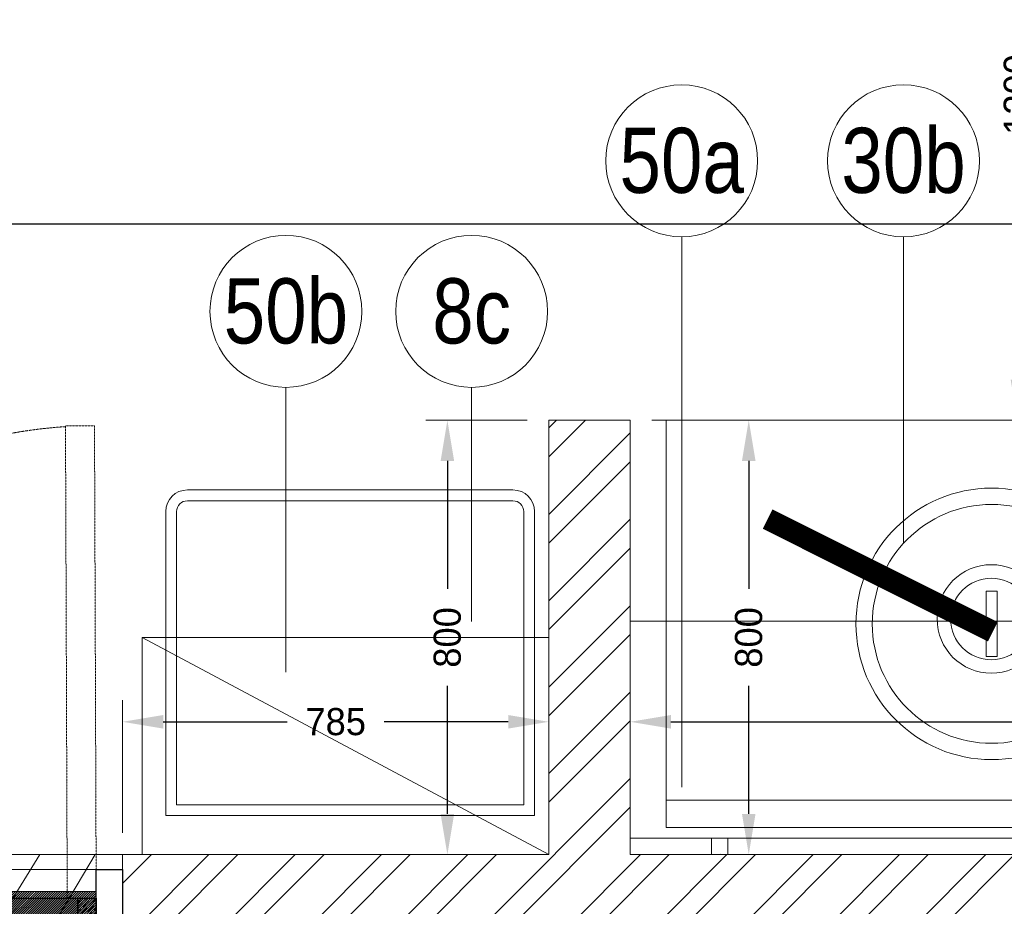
# Model space of a CAD drawing. Header units: millimetres. Extents: x 811 to 573824, y 137 to 100812.
# Tile 117 of 143: x 454799 to 456614, y 74800 to 76433. Entities that reach past the tile are written whole.
import ezdxf

# ---------------------------------------------------------------- set-up
doc = ezdxf.new("R2010")
doc.units = ezdxf.units.MM
doc.header["$LTSCALE"] = 3
doc.header["$MEASUREMENT"] = 0
doc.header["$PDMODE"] = 35
doc.linetypes.add('DASHED', pattern=[0.75, 0.5, -0.25])
doc.linetypes.add('DASHED2', pattern=[0.375, 0.25, -0.125])
doc.layers.get('0').update_dxf_attribs({"lineweight": 0})
doc.layers.get('Defpoints').update_dxf_attribs({"lineweight": 0})
for name, color, linetype in [('AR-FURNITURE', 34, 'Continuous'), ('ARC - LEADER ARROW', 7, 'Continuous'), ('BA-I-Ceiling Hatch', 7, 'Continuous')]:
    doc.layers.add(name, color=color, linetype=linetype)
for name, color, linetype, lineweight in [('DIMENSIONS', 7, 'Continuous', 0), ('DOORS', 250, 'Continuous', 0), ('FURN', 15, 'Continuous', 5), ('FURNITURE', 27, 'Continuous', 0), ('FURNITURE DETAIL', 44, 'Continuous', 5), ('HATCH', 8, 'Continuous', 5), ('KITCHEN EQUIPMENT CODES', 252, 'Continuous', 0), ('KITCHEN EQUIPMENTS', 251, 'Continuous', 0), ('NEW BRICKWORK', 1, 'Continuous', 0), ('S Fur', 44, 'Continuous', 20), ('STEPS', 250, 'Continuous', 0)]:
    doc.layers.add(name, color=color, linetype=linetype, lineweight=lineweight)
doc.layers.add('PDF_PLU - geyser', color=7, linetype='Continuous', true_color=0xdcdcdc)
doc.styles.add('ARC SCALE50', font='swissc.ttf', dxfattribs={"height": 100})
doc.styles.get("Standard").update_dxf_attribs({"font": 'stylu.ttf'})
doc.dimstyles.new('ARC SCALE50', dxfattribs={"dimscale": 50, "dimtxt": 1, "dimasz": 1.5, "dimexe": 0.8, "dimexo": 0.8, "dimgap": 0.5, "dimtad": 0, "dimdec": 0, "dimrnd": 1, "dimzin": 0, "dimdsep": 46, "dimtxsty": 'Standard', "dimcen": 1.5, "dimdle": 0.8, "dimclrd": 256, "dimclre": 256, "dimclrt": 256, "dimadec": 0, "dimazin": 0, "dimtfac": 2, "dimtdec": 0, "dimtmove": 1, "dimatfit": 2, "dimfxl": 1, "dimtolj": 1, "dimtzin": 0, "dimlwd": -1, "dimlwe": 13, "dimarcsym": 0})

# ---------------------------------------------------------------- blocks, each defined once
blk = doc.blocks.new('*D34')
at = {"layer": 'Defpoints', "color": 0, "transparency": 16777216}
for p in [(456625.4, 76895.5, 0), (456625.4, 75695.5), (456638.5, 75695.5)]:
    blk.add_point(p, dxfattribs=at)
at = {"layer": 'DIMENSIONS', "lineweight": 13, "transparency": 16777216}
for p, q in [((456665.4, 76895.5), (456678.5, 76895.5)), ((456665.4, 75695.5), (456678.5, 75695.5))]:
    blk.add_line(p, q, dxfattribs=at)
at = {"layer": 'DIMENSIONS', "transparency": 16777216}
for p, q in [((456638.5, 76820.5), (456638.5, 76407.5)), ((456638.5, 75770.5), (456638.5, 76183.6))]:
    blk.add_line(p, q, dxfattribs=at)
for points in [[(456626, 76820.5), (456651, 76820.5), (456638.5, 76895.5)], [(456626, 75770.5), (456651, 75770.5), (456638.5, 75695.5)]]:
    blk.add_solid(points, dxfattribs=at)
at = {"layer": 'DIMENSIONS', "transparency": 16777216, "insert": (456638.5, 76295.5), "char_height": 50, "attachment_point": 5, "rotation": 90}
blk.add_mtext('\\A1;1200', dxfattribs=at)
blk = doc.blocks.new('xzgredgr')
at = {"layer": 'KITCHEN EQUIPMENTS'}
for p, q in [((455990.8, 75695.5, 0.1), (457790.8, 75695.5, 0.1)), ((455990.8, 75695.5, 0.1), (455990.8, 74945.5, 0.1)), ((455708.5, 75567.2, 0.1), (455108.5, 75567.2, 0.1)), ((455708.5, 75547.2, 0.1), (455108.5, 75547.2, 0.1)), ((455068.5, 74967.2, 0.1), (455068.5, 75527.2, 0.1)), ((455088.5, 74987.2, 0.1), (455088.5, 75527.2, 0.1)), ((455728.5, 74987.2, 0.1), (455728.5, 75527.2, 0.1)), ((455748.5, 74967.2, 0.1), (455748.5, 75527.2, 0.1)), ((456580.9, 75380.5, 0.1), (456600.9, 75380.5, 0.1)), ((456924.8, 75325.6, 0.1), (455924.8, 75325.5, 0.1)), ((455924.8, 75325.5, 0.1), (455924.8, 74925.5, 0.1)), ((455774.8, 75295.5, 0.1), (455024.8, 75295.5, 0.1)), ((455024.8, 75295.5, 0.1), (455774.8, 74895.5, 0.1)), ((455024.8, 75295.5, 0.1), (455024.8, 74895.5, 0.1)), ((456580.9, 75260.5, 0.1), (456600.9, 75260.5, 0.1)), ((455728.5, 74987.2, 0.1), (455088.5, 74987.2, 0.1)), ((455990.8, 74995.5, 0.1), (457790.8, 74995.5, 0.1)), ((455748.5, 74967.2, 0.1), (455068.5, 74967.2, 0.1)), ((455990.8, 74945.5, 0.1), (457790.8, 74945.5, 0.1)), ((455924.8, 74925.5, 0.1), (456924.8, 74925.6, 0.1)), ((456074.8, 74895.5, 0.1), (456074.8, 74925.5, 0.1)), ((456104.8, 74895.5, 0.1), (456104.8, 74925.5, 0.1)), ((456074.8, 74895.5, 0.1), (456104.8, 74895.5, 0.1))]:
    blk.add_line(p, q, dxfattribs=at)
at = {"layer": 'KITCHEN EQUIPMENTS', "lineweight": 0}
for p, q in [((456580.9, 75260.5, 0.1), (456580.9, 75380.5, 0.1)), ((456600.9, 75260.5, 0.1), (456600.9, 75380.5, 0.1))]:
    blk.add_line(p, q, dxfattribs=at)
at = {"layer": 'KITCHEN EQUIPMENTS'}
for centre, radius in [((456590.9, 75320.5, 0.1), 250), ((456590.9, 75320.5, 0.1), 220), ((456590.4, 75329.5, 0.1), 100), ((456590.4, 75329.5, 0.1), 75)]:
    blk.add_circle(centre, radius, dxfattribs=at)
for centre, radius, start, end in [((455108.5, 75527.2, 0.1), 40, 90, 180), ((455708.5, 75527.2, 0.1), 40, 0, 90), ((455108.5, 75527.2, 0.1), 20, 90, 180), ((455708.5, 75527.2, 0.1), 20, 0, 90), ((456090.5, 74898.6, 0.1), 3, 277.2796, 311.3288)]:
    blk.add_arc(centre, radius, start, end, dxfattribs=at)
blk = doc.blocks.new('*D237')
at = {"layer": 'ARC - LEADER ARROW', "lineweight": 13, "transparency": 16777216}
for p, q in [((454988.8, 74935.5), (454988.8, 75180.1)), ((455774.8, 74935.5), (455774.8, 75180.1))]:
    blk.add_line(p, q, dxfattribs=at)
at = {"layer": 'ARC - LEADER ARROW', "transparency": 16777216}
for p, q in [((455063.8, 75140.1), (455292.5, 75140.1)), ((455699.8, 75140.1), (455471, 75140.1))]:
    blk.add_line(p, q, dxfattribs=at)
for points in [[(455063.8, 75152.6), (455063.8, 75127.6), (454988.8, 75140.1)], [(455699.8, 75127.6), (455699.8, 75152.6), (455774.8, 75140.1)]]:
    blk.add_solid(points, dxfattribs=at)
at = {"layer": 'Defpoints', "color": 0, "transparency": 16777216}
for p in [(455774.8, 75140.1), (454988.8, 74895.5), (455774.8, 74895.5)]:
    blk.add_point(p, dxfattribs=at)
at = {"layer": 'ARC - LEADER ARROW', "transparency": 16777216, "insert": (455381.8, 75140.1), "char_height": 50, "attachment_point": 5}
blk.add_mtext('\\A1;785', dxfattribs=at)
blk = doc.blocks.new('*D238')
at = {"layer": 'ARC - LEADER ARROW', "lineweight": 13, "transparency": 16777216}
for p, q in [((455734.8, 75695.5), (455547.7, 75695.5)), ((455734.8, 74895.5), (455547.7, 74895.5))]:
    blk.add_line(p, q, dxfattribs=at)
at = {"layer": 'ARC - LEADER ARROW', "transparency": 16777216}
for p, q in [((455587.7, 75620.5), (455587.7, 75384.8)), ((455587.7, 74970.5), (455587.7, 75206.2))]:
    blk.add_line(p, q, dxfattribs=at)
for points in [[(455600.2, 75620.5), (455575.2, 75620.5), (455587.7, 75695.5)], [(455575.2, 74970.5), (455600.2, 74970.5), (455587.7, 74895.5)]]:
    blk.add_solid(points, dxfattribs=at)
at = {"layer": 'Defpoints', "color": 0, "transparency": 16777216}
for p in [(455774.8, 75695.5), (455587.7, 74895.5), (455774.8, 74895.5)]:
    blk.add_point(p, dxfattribs=at)
at = {"layer": 'ARC - LEADER ARROW', "transparency": 16777216, "insert": (455587.7, 75295.5), "char_height": 50, "attachment_point": 5, "rotation": 90}
blk.add_mtext('\\A1;800', dxfattribs=at)
blk = doc.blocks.new('*D239')
at = {"layer": 'ARC - LEADER ARROW', "lineweight": 13, "transparency": 16777216}
for p, q in [((455964.8, 75695.5), (456183.2, 75695.5)), ((455964.8, 74895.5), (456183.2, 74895.5))]:
    blk.add_line(p, q, dxfattribs=at)
at = {"layer": 'ARC - LEADER ARROW', "transparency": 16777216}
for p, q in [((456143.2, 75620.5), (456143.2, 75384.8)), ((456143.2, 74970.5), (456143.2, 75206.2))]:
    blk.add_line(p, q, dxfattribs=at)
for points in [[(456155.7, 75620.5), (456130.7, 75620.5), (456143.2, 75695.5)], [(456130.7, 74970.5), (456155.7, 74970.5), (456143.2, 74895.5)]]:
    blk.add_solid(points, dxfattribs=at)
at = {"layer": 'Defpoints', "color": 0, "transparency": 16777216}
for p in [(455924.8, 75695.5), (455924.8, 74895.5), (456143.2, 74895.5)]:
    blk.add_point(p, dxfattribs=at)
at = {"layer": 'ARC - LEADER ARROW', "transparency": 16777216, "insert": (456143.2, 75295.5), "char_height": 50, "attachment_point": 5, "rotation": 90}
blk.add_mtext('\\A1;800', dxfattribs=at)
blk = doc.blocks.new('*D240')
at = {"layer": 'ARC - LEADER ARROW', "lineweight": 13, "transparency": 16777216}
for p, q in [((455924.8, 74935.5), (455924.8, 75180.1)), ((460965.6, 74935.5), (460965.6, 75180.1))]:
    blk.add_line(p, q, dxfattribs=at)
at = {"layer": 'ARC - LEADER ARROW', "transparency": 16777216}
for p, q in [((455999.8, 75140.1), (458332.1, 75140.1)), ((460890.6, 75140.1), (458558.3, 75140.1))]:
    blk.add_line(p, q, dxfattribs=at)
for points in [[(455999.8, 75152.6), (455999.8, 75127.6), (455924.8, 75140.1)], [(460890.6, 75127.6), (460890.6, 75152.6), (460965.6, 75140.1)]]:
    blk.add_solid(points, dxfattribs=at)
at = {"layer": 'Defpoints', "color": 0, "transparency": 16777216}
for p in [(460965.6, 75140.1), (455924.8, 74895.5), (460965.6, 74895.5)]:
    blk.add_point(p, dxfattribs=at)
at = {"layer": 'ARC - LEADER ARROW', "transparency": 16777216, "insert": (458445.2, 75140.1), "char_height": 50, "attachment_point": 5}
blk.add_mtext('\\A1;4590', dxfattribs=at)
blk = doc.blocks.new('*D259')
at = {"layer": 'ARC - LEADER ARROW', "lineweight": 13, "transparency": 16777216}
for p, q in [((453224.8, 76065.3), (453224.8, 76017.2)), ((460965.6, 76065.3), (460965.6, 76017.2))]:
    blk.add_line(p, q, dxfattribs=at)
at = {"layer": 'ARC - LEADER ARROW', "transparency": 16777216}
for p, q in [((453299.8, 76057.2), (456982.1, 76057.2)), ((460890.6, 76057.2), (457208.3, 76057.2))]:
    blk.add_line(p, q, dxfattribs=at)
for points in [[(453299.8, 76069.7), (453299.8, 76044.7), (453224.8, 76057.2)], [(460890.6, 76044.7), (460890.6, 76069.7), (460965.6, 76057.2)]]:
    blk.add_solid(points, dxfattribs=at)
at = {"layer": 'Defpoints', "color": 0, "transparency": 16777216}
for p in [(453224.8, 76105.3), (460965.6, 76105.3), (460965.6, 76057.2)]:
    blk.add_point(p, dxfattribs=at)
at = {"layer": 'ARC - LEADER ARROW', "transparency": 16777216, "insert": (457095.2, 76057.2), "char_height": 50, "attachment_point": 5}
blk.add_mtext('\\A1;7740', dxfattribs=at)
blk = doc.blocks.new('ZXB')
at = {"layer": 'BA-I-Ceiling Hatch'}
h = blk.add_hatch(dxfattribs=at)
h.set_pattern_fill('ANSI36', color=44, scale=50)
h.paths.add_polyline_path([(468017.3, 69807), (468868.3, 69807), (468868.3, 69775), (468017.3, 69775)])
at = {"layer": 'FURN', "ltscale": 2}
h = blk.add_hatch(dxfattribs=at)
h.set_pattern_fill('ANSI31', color=8)
h.set_pattern_definition([(45, (64828.9585, -33091.202), (-2.24506403, 2.24506403), [])])
h.paths.add_polyline_path([(468903.3, 69820), (468673.3, 69820), (468673.3, 69758), (468903.3, 69758)])
at = {"layer": 'HATCH', "ltscale": 2}
h = blk.add_hatch(dxfattribs=at)
h.set_pattern_fill('ANSI36', color=256, scale=2)
h.set_pattern_definition([(45, (80218.677, 5107.869), (3.36759605, 12.34785217), [15.875, -3.175, 0, -3.175])])
h.paths.add_polyline_path([(468005.3, 69807), (468017.3, 69807), (468017.3, 69775), (468005.3, 69775)])
h = blk.add_hatch(dxfattribs=at)
h.set_pattern_fill('ANSI36', color=256, scale=2)
h.set_pattern_definition([(45, (79823.963, 5107.869), (3.36759605, 12.34785217), [15.875, -3.175, 0, -3.175])])
h.paths.add_polyline_path([(468868.3, 69807), (468903.3, 69807), (468903.3, 69775), (468868.3, 69775)])
at = {"layer": 'AR-FURNITURE', "ltscale": 2, "elevation": 0}
for points in [[(468003.3, 69861.5), (467952.9, 69861.5), (467952.9, 69711.5), (468003.3, 69711.5)], [(468903.3, 69861.5), (468953.6, 69861.5), (468953.6, 69711.5), (468903.3, 69711.5)], [(468017.3, 69807), (468868.3, 69807), (468868.3, 69775), (468017.3, 69775)], [(468868.3, 69807), (468903.3, 69807), (468903.3, 69775), (468868.3, 69775)]]:
    blk.add_lwpolyline(points, close=True, dxfattribs=at)
at = {"layer": 'FURN', "elevation": 0}
blk.add_lwpolyline([(468953.6, 69861.5), (467952.9, 69861.5), (467952.9, 69711.5), (468953.6, 69711.5)], close=True, dxfattribs=at)
at = {"layer": 'FURN', "color": 9, "ltscale": 2, "true_color": 0xc7c8ca, "elevation": 0}
blk.add_lwpolyline([(468903.3, 69820), (468673.3, 69820), (468673.3, 69758), (468903.3, 69758)], close=True, dxfattribs=at)
at = {"layer": 'FURNITURE', "color": 8, "linetype": 'DASHED2', "ltscale": 0.3, "elevation": 0}
for points in [[(468847.8, 69807), (468844.5, 70710), (468900, 70710), (468903.3, 69807)], [(468847.8, 69775), (468846.2, 68915), (468901.7, 68915), (468903.3, 69775)]]:
    blk.add_lwpolyline(points, close=True, dxfattribs=at)
at = {"layer": 'FURNITURE', "color": 8, "linetype": 'DASHED2', "ltscale": 0.3}
for centre, radius, start, end in [((468902.9, 69813.3, 0), 897.2, 93.7345, 180.2953), ((468906.3, 69814.7, 0), 901.7, 182.8177, 266.1726)]:
    blk.add_arc(centre, radius, start, end, dxfattribs=at)
at = {"layer": 'FURNITURE DETAIL', "ltscale": 2, "elevation": 0}
blk.add_lwpolyline([(468005.3, 69807), (468017.3, 69807), (468017.3, 69775), (468005.3, 69775)], close=True, dxfattribs=at)

msp = doc.modelspace()

# ---------------------------------------------------------------- hatches: boundary and pattern name
at = {"layer": 'NEW BRICKWORK'}
h = msp.add_hatch(dxfattribs=at)
h.set_pattern_fill('ANSI32', color=256, scale=300)
h.set_pattern_definition([(45, (6227957.61, 2343389.85), (-79.5495129, 79.5495129), []), (45, (6228010.64, 2343389.85), (-79.5495129, 79.5495129), [])])
h.paths.add_polyline_path([(454988.8, 74895.5), (455774.8, 74895.5), (455774.8, 75695.5), (455924.8, 75695.5), (455924.8, 74895.5), (460965.6, 74895.5), (460965.6, 76695.5), (460355.6, 76695.5), (460355.6, 76845.5), (460965.6, 76845.5), (460965.6, 80395.8), (459665.6, 80395.8), (459665.6, 77895.5), (458665.6, 77895.5), (458665.6, 76845.5), (459455.6, 76845.5), (459455.6, 76695.5), (458515.6, 76695.5), (458515.6, 76895.5), (458265.6, 76895.5), (458265.6, 77045.5), (458515.6, 77045.5), (458515.6, 77895.5), (456615.6, 77895.5), (456615.6, 77045.5), (456865.6, 77045.5), (456865.6, 76895.5), (456465.6, 76895.5), (456465.6, 77895.5), (454874.8, 77895.5), (454874.8, 78045.5), (459515.6, 78045.5), (459515.6, 80395.8), (450124.9, 80395.8), (450124.9, 76795.5), (450924.9, 76795.5), (450924.9, 76645.5), (450124.9, 76645.5), (450124.9, 70885.2), (451024.9, 70885.2), (451024.9, 70735.2), (450124.9, 70735.2), (450124.9, 63643.3), (458407.8, 63643.3), (458407.8, 63543.3), (449974.9, 63543.3), (449974.9, 80495.8), (461065.6, 80495.8), (461065.6, 70992.7), (460965.6, 70892.7), (460965.6, 74695.5), (454988.8, 74695.5)])

# ---------------------------------------------------------------- linework, layer by layer
at = {"elevation": 0.1}
for points in [[(454033.9, 74897.1), (454502.5, 74163.4), (454938.2, 74895.5)], [(454152.6, 74897.1), (454501.1, 74351.4), (454836.7, 74895.5)]]:
    msp.add_lwpolyline(points, dxfattribs=at)
at = {"layer": 'DOORS'}
for p, q in [((454024.8, 74895.5, 0.1), (454988.8, 74895.5, 0.1)), ((454956.8, 74895.5, 0.1), (454916.8, 74895.5, 0.1)), ((454988.8, 74895.5, 0.1), (454956.8, 74895.5, 0.1)), ((454988.8, 74895.5, 0.1), (454988.8, 74695.5, 0.1))]:
    msp.add_line(p, q, dxfattribs=at)
at = {"layer": 'KITCHEN EQUIPMENT CODES'}
for p, q in [((456019.6, 76033.4, 0.1), (456019.6, 75019.8, 0.1)), ((456428.5, 76033.4, 0.1), (456428.5, 75468.8, 0.1)), ((455290, 75756.1, 0.1), (455290, 75231.8, 0.1)), ((455632.4, 75756.1, 0.1), (455632.4, 75324.7, 0.1))]:
    msp.add_line(p, q, dxfattribs=at)
for centre in [(456019.6, 76173.4, 0.1), (456428.5, 76173.4, 0.1), (455290, 75896.1, 0.1), (455632.4, 75896.1, 0.1)]:
    msp.add_circle(centre, 140, dxfattribs=at)
at = {"layer": 'NEW BRICKWORK', "elevation": 0.1}
for points in [[(449974.9, 63543.3), (449974.9, 80495.8), (461065.6, 80495.8), (461065.6, 70992.7), (460965.6, 70892.7), (460965.6, 74695.5), (454988.8, 74695.5), (454988.8, 74895.5)], [(454988.8, 74895.5), (455774.8, 74895.5), (455774.8, 75695.5), (455924.8, 75695.5), (455924.8, 74895.5), (460965.6, 74895.5)]]:
    msp.add_lwpolyline(points, dxfattribs=at)
at = {"layer": 'PDF_PLU - geyser', "color": 52, "linetype": 'DASHED', "lineweight": 0, "true_color": 0xb8b800, "const_width": 40, "elevation": 0}
msp.add_lwpolyline([(456593, 75306), (456178, 75513.5)], dxfattribs=at)
at = {"layer": 'STEPS', "elevation": 0.1}
msp.add_lwpolyline([(454024.8, 74895.5), (454988.8, 74895.5), (454988.8, 74158.8), (454024.8, 74158.8)], close=True, dxfattribs=at)

# ---------------------------------------------------------------- block references
at = {"layer": 'KITCHEN EQUIPMENTS'}
msp.add_blockref('xzgredgr', (0, 0), dxfattribs=at)
at = {"layer": 'S Fur', "xscale": 0.9633124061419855, "yscale": 0.9633124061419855, "zscale": 0.9633124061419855}
msp.add_blockref('ZXB', (3240, 7569.3, 0.1), dxfattribs=at)

# ---------------------------------------------------------------- texts
at = {"layer": 'KITCHEN EQUIPMENT CODES', "color": 6, "char_height": 120, "width": 192.712, "attachment_point": 5, "style": 'ARC SCALE50'}
for s, insert in [('50a', (456019.6, 76173.4, 0.1)), ('30b', (456428.5, 76173.4, 0.1)), ('50b', (455290, 75896.1, 0.1)), ('8c', (455632.4, 75896.1, 0.1))]:
    msp.add_mtext(s, dxfattribs=dict(at, insert=insert))

# ---------------------------------------------------------------- dimensions: what is measured, and where the dimension line sits
at = {"layer": 'ARC - LEADER ARROW'}
for base, p1, p2, text, picture, middle in [((460965.6, 76057.2, 0.1), (453224.8, 76105.3, 0.1), (460965.6, 76105.3, 0.2), '7740', '*D259', (457095.2, 76057.2, 0.1)), ((455774.8, 75140.1, 0.1), (454988.8, 74895.5, 0.1), (455774.8, 74895.5, 0.1), '785', '*D237', (455381.8, 75140.1, 0.1)), ((460965.6, 75140.1, 0.1), (455924.8, 74895.5, 0.1), (460965.6, 74895.5, 0.2), '4590', '*D240', (458445.2, 75140.1, 0.1))]:
    dim = msp.add_linear_dim(base=base, p1=p1, p2=p2, text=text, dimstyle='ARC SCALE50', dxfattribs=at)
    dim.commit()
    dim.dimension.update_dxf_attribs({"geometry": picture, "text_midpoint": middle})
for base, p1, p2, picture, middle in [((455587.7, 74895.5, 0.1), (455774.8, 75695.5, 0.2), (455774.8, 74895.5, 0.1), '*D238', (455587.7, 75295.5, 0.1)), ((456143.2, 74895.5, 0.1), (455924.8, 75695.5, 0.1), (455924.8, 74895.5, 0.1), '*D239', (456143.2, 75295.5, 0.1))]:
    dim = msp.add_linear_dim(base=base, p1=p1, p2=p2, angle=90, dimstyle='ARC SCALE50', dxfattribs=at)
    dim.commit()
    dim.dimension.update_dxf_attribs({"geometry": picture, "text_midpoint": middle})
at = {"layer": 'DIMENSIONS'}
dim = msp.add_linear_dim(base=(456638.5, 75695.5, 0.1), p1=(456625.4, 76895.5, 0.1), p2=(456625.4, 75695.5, 0.1), angle=90, dimstyle='ARC SCALE50', dxfattribs=at)
dim.commit()
dim.dimension.update_dxf_attribs({"geometry": '*D34', "text_midpoint": (456638.5, 76295.5, 0.1)})

doc.saveas('drawing.dxf')
